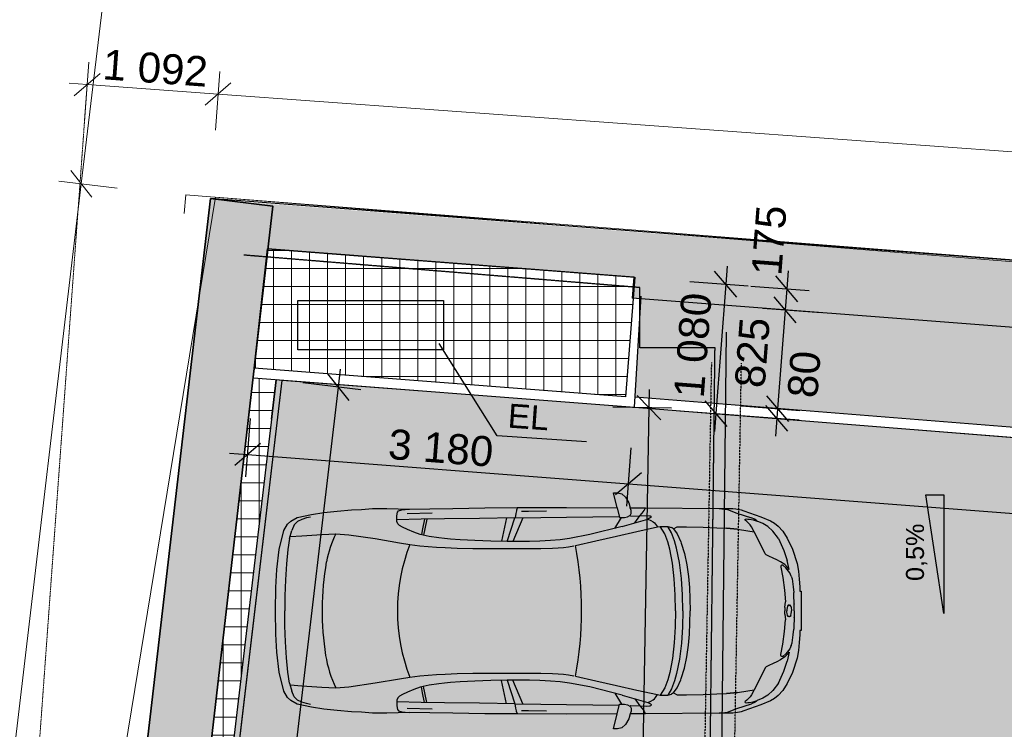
# Model space of a CAD drawing. Header units: millimetres. Extents: x -40276 to 214973, y -147941 to 35228.
# Tile 69 of 256: x -25981 to -17786, y 15300 to 21205. Entities that reach past the tile are written whole.
import ezdxf

# ---------------------------------------------------------------- set-up
doc = ezdxf.new("R2010")
doc.units = ezdxf.units.MM
doc.header["$MEASUREMENT"] = 0
for name, pattern in [('Telekomunikacni vodic', [9.25, 3, -0.75, 3, -0.75, 0.125, -0.75, 0.125, -0.75]), ('čárkovaná 3', [1.5, 1, -0.5]), ('Čárkovaná S', [2.5, 1.5, -1])]:
    doc.linetypes.add(name, pattern=pattern)
for name, color, linetype in [('1._POHLED ZÁPADNÍ_2_0_plochy', 7, 'Continuous'), ('1._POHLED ZÁPADNÍ_2_Anotace - SP', 7, 'Continuous'), ('1._POHLED ZÁPADNÍ_2_BT_ortho', 7, 'Continuous'), ('1._POHLED ZÁPADNÍ_2_Konstrukce - nosné', 7, 'Continuous'), ('1._POHLED ZÁPADNÍ_2_Kóty - SP', 7, 'Continuous'), ('1._POHLED ZÁPADNÍ_2_Nové_0_plochy', 7, 'Continuous'), ('1._POHLED ZÁPADNÍ_2_Nové_3D prvky model', 7, 'Continuous'), ('1._POHLED ZÁPADNÍ_2_Nové_Konstrukce - střechy a skořepiny', 7, 'Continuous'), ('1._POHLED ZÁPADNÍ_2_Nové_Kóty - SP', 7, 'Continuous'), ('1._POHLED ZÁPADNÍ_2_Nové_Situace - terén', 7, 'Continuous'), ('1._POHLED ZÁPADNÍ_2_Nové_TZB - elektroinstalace', 7, 'Continuous'), ('1._POHLED ZÁPADNÍ_2_Nové_TZB - VZT', 7, 'Continuous'), ('1._POHLED ZÁPADNÍ_2_Nové_Výplně - Povrchové', 7, 'Continuous')]:
    doc.layers.add(name, color=color, linetype=linetype)
doc.styles.add('GENEROVANÝ_STYL_1', font='txt')
doc.styles.add('GENEROVANÝ_STYL_2', font='arial.ttf')
pattern_1 = [(45, (0, 0), (-63.6396, 63.6396), []), (90, (-63.64, 63.64), (-81, 0), [0, -54, 0, -81]), (155, (5e-14, 127.28), (34.23208, 73.41093), [0, -39.6, 0, -68.4])]

msp = doc.modelspace()

# ---------------------------------------------------------------- hatches: boundary and pattern name
at = {"layer": '1._POHLED ZÁPADNÍ_2_0_plochy', "linetype": 'Continuous', "lineweight": 0, "true_color": 0xe9fef3}
msp.add_hatch(color=7, dxfattribs=at).paths.add_polyline_path([(-20809.5, 18883.2), (-20859.6, 18064.7), (-11148.1, 17290.4), (-11148.1, 17536.8), (-11148.1, 18097.7), (-11148.1, 18140.1)])
at = {"layer": '1._POHLED ZÁPADNÍ_2_0_plochy', "linetype": 'Continuous', "lineweight": 0, "true_color": 0x3c3525}
msp.add_hatch(color=39, dxfattribs=at).paths.add_polyline_path([(-25869.2, 653), (-25868.1, 309.9), (-22137.4, 321.9), (-22138.5, 646.9), (-20886, 651), (-20713.5, 10463.4), (-18181.9, 10198.5), (-18222.5, 9798.3), (-17178.6, 9692.5), (-17162.7, 9848.9), (-12837.1, 9407.9), (-12818, 11448.1), (-11148.1, 11448.2), (-11147.9, 12036.3), (-10988.1, 12036.3), (-10988.1, 13086.3), (-11147.5, 13086.3), (-11147.1, 13937.2), (-10988.1, 13937.2), (-10988.1, 14849.2), (-11146.8, 14849.2), (-11146.6, 15386.8), (-10988.1, 15386.8), (-10988.1, 16436.8), (-11146.2, 16436.8), (-11145.9, 17210.2), (-20953.2, 17986.9), (-23795.8, 18203.3)])
at = {"layer": '1._POHLED ZÁPADNÍ_2_Konstrukce - nosné', "linetype": 'Continuous', "lineweight": 13, "true_color": 0x6a6a6a}
h = msp.add_hatch(dxfattribs=at)
h.set_pattern_fill('Kámen___štěrk_01_0002', color=251, style=0, pattern_type=2)
h.set_pattern_definition(pattern_1)
h.paths.add_polyline_path([(-24393.2, 19718.7), (-26658.8, 272.7), (-26104.5, 268.7), (-25872.1, 269.4), (-25873.3, 630.1), (-26063, 629.5), (-23874.2, 19653.4)])
h = msp.add_hatch(dxfattribs=at)
h.set_pattern_fill('Kámen___štěrk_01_0002', color=251, style=0, pattern_type=2)
h.set_pattern_definition(pattern_1)
h.paths.add_polyline_path([(-24397.1, 19334.7), (-10937.1, 18299.4), (-10908.3, 18673.3), (-24354.2, 19707.5)])
h = msp.add_hatch(dxfattribs=at)
h.set_pattern_fill('Kámen___štěrk_01_0002', color=251, style=0, pattern_type=2)
h.set_pattern_definition(pattern_1)
h.paths.add_polyline_path([(-20882.4, 18888.9), (-10915.6, 18122.3), (-10902.2, 18296.8), (-20869, 19063.3)])
at = {"layer": '1._POHLED ZÁPADNÍ_2_Nové_0_plochy', "linetype": 'Continuous', "lineweight": 0, "true_color": 0xfee9e9}
msp.add_hatch(color=7, dxfattribs=at).paths.add_polyline_path([(-25875.5, 630.1), (-23795.8, 18203.3), (-23845.5, 18209.1), (-25925.2, 636)])
at = {"layer": '1._POHLED ZÁPADNÍ_2_Nové_Výplně - Povrchové', "linetype": 'Continuous', "lineweight": 20, "true_color": 0xffaaaa}
h = msp.add_hatch(dxfattribs=at)
h.set_pattern_fill('Síť_15x15_0002', color=21, style=0, pattern_type=2)
h.set_pattern_definition([(0, (-22518.67, 18835.74), (0, 150), []), (90, (-22518.67, 18835.74), (-150, 0), [])])
h.paths.add_polyline_path([(-23918.1, 19297.9), (-24029.3, 18304.9), (-20938.7, 18065.9), (-20862, 19062.8)])
h = msp.add_hatch(dxfattribs=at)
h.set_pattern_fill('Síť_15x15_0002', color=21, style=0, pattern_type=2)
h.set_pattern_definition([(0, (-23388.2, 16002.5), (0, 150), []), (90, (-23388.2, 16002.5), (-150, 0), [])])
h.paths.add_polyline_path([(-26060.2, 653), (-25925.2, 636), (-23845.5, 18209.1), (-23795.8, 18203.3), (-22219.9, 18083.3), (-22220.8, 18084.8), (-24038.5, 18225.4)])

# ---------------------------------------------------------------- linework, layer by layer
at = {"layer": '1._POHLED ZÁPADNÍ_2_0_plochy', "color": 254, "linetype": 'čárkovaná 3', "lineweight": 13, "flags": 128}
msp.add_lwpolyline([(-26246.2, 9289.5), (-25419.8, 20665.7)], dxfattribs=at)
at = {"layer": '1._POHLED ZÁPADNÍ_2_0_plochy', "color": 7, "linetype": 'Continuous', "lineweight": 13, "flags": 128}
msp.add_lwpolyline([(-11145.9, 17210.2), (-20953.2, 17986.9), (-23795.8, 18203.3), (-25869.2, 653)], dxfattribs=at)
at = {"layer": '1._POHLED ZÁPADNÍ_2_Anotace - SP', "color": 7, "linetype": 'Continuous', "lineweight": 13}
for p, q in [((-25072.2, 23183.6), (-25468.4, 19839.5)), ((-25406.2, 20852.7), (-25441.5, 20366.5)), ((-25312.8, 20758.2), (-25526.8, 20573.2)), ((-24316.6, 20773.6), (-24351.9, 20287.3)), ((-25419.8, 20665.7), (-25569.4, 20676.6)), ((-24330.2, 20586.6), (-25419.8, 20665.7)), ((-24437.1, 20494.1), (-24223.2, 20679.1)), ((-258.4, 18837.9), (-24330.2, 20586.6)), ((-25380.9, 19728.5), (-25555.9, 19950.6)), ((-25468.4, 19839.5), (-27793.6, 215.5)), ((-25654.6, 19861.6), (-25170.5, 19804.2))]:
    msp.add_line(p, q, dxfattribs=at)
at = {"layer": '1._POHLED ZÁPADNÍ_2_BT_ortho', "color": 142, "linetype": 'Continuous', "lineweight": 20, "true_color": 0x0080c0, "flags": 128}
msp.add_lwpolyline([(-1163.3, 17864.4), (-11029.4, 18683.4), (-24351.8, 19728.1), (-25320.4, 13819.2), (-25595.4, 12086.6)], dxfattribs=at)
at = {"layer": '1._POHLED ZÁPADNÍ_2_Konstrukce - nosné', "color": 251, "linetype": 'Continuous', "lineweight": 13, "true_color": 0x6a6a6a}
for p, q in [((-24598.5, 19748.1), (-24611.1, 19593)), ((-240.4, 17779.1), (-24598.5, 19748.1))]:
    msp.add_line(p, q, dxfattribs=at)
at = {"layer": '1._POHLED ZÁPADNÍ_2_Konstrukce - nosné', "color": 7, "linetype": 'Continuous', "lineweight": 25}
for p, q in [((-10988.1, 18680.1), (-24393.2, 19718.7)), ((-20869.1, 19061.6), (-23918.1, 19297.9)), ((-20869.1, 19061.6), (-20882.4, 18888.9)), ((-10988.1, 18122), (-20882.4, 18888.9))]:
    msp.add_line(p, q, dxfattribs=at)
at = {"layer": '1._POHLED ZÁPADNÍ_2_Konstrukce - nosné', "color": 7, "linetype": 'Continuous', "lineweight": 35, "flags": 128}
msp.add_lwpolyline([(-24393.2, 19718.7), (-26658.8, 272.7), (-26104.5, 268.7), (-25872.1, 269.4), (-25873.3, 630.1), (-26063, 629.5), (-23874.2, 19653.4)], close=True, dxfattribs=at)
at = {"layer": '1._POHLED ZÁPADNÍ_2_Nové_0_plochy', "color": 1, "linetype": 'Continuous', "lineweight": 25}
for p, q in [((-22801.8, 17126.6), (-22772.3, 17130.7)), ((-22772.3, 17130.7), (-22736.2, 17131.9)), ((-21837.1, 17144.9), (-21846.3, 17124.5)), ((-21009.2, 17144.4), (-20989.8, 17063.8)), ((-20891.7, 17122), (-20899.1, 17144)), ((-20784.7, 17120.4), (-20773.8, 17142.8)), ((-20159, 17138.9), (-20090.1, 17129.6)), ((-20090.1, 17129.6), (-20012.8, 17100.1)), ((-23631.9, 17047.3), (-23668.1, 17029.6)), ((-23593.6, 17058.8), (-23631.9, 17047.3)), ((-23561.9, 17064.8), (-23593.6, 17058.8)), ((-22842.4, 17077.7), (-22838, 17106.8)), ((-22841.3, 17030.2), (-22842.4, 17077.7)), ((-22639.6, 17048.3), (-22841.6, 17042.8)), ((-22838, 17106.8), (-22828.1, 17118.7)), ((-22828.1, 17118.7), (-22801.8, 17126.6)), ((-22756.1, 17095.6), (-22548.9, 17102.5)), ((-22445, 17051), (-22639.6, 17048.3)), ((-22611.7, 17048.6), (-22627.9, 16969.5)), ((-22593.6, 17048.9), (-22609.8, 16969.7)), ((-22153.4, 17055.7), (-22445, 17051)), ((-21858.4, 17060.3), (-22153.4, 17055.7)), ((-21930.7, 17059.2), (-21970.5, 16865.1)), ((-21925, 16864.4), (-21859.4, 17060.3)), ((-21793.7, 17061.2), (-21876.7, 16864.2)), ((-21851.9, 17095.3), (-21858.4, 17060.3)), ((-21858.4, 17060.3), (-21429.4, 17066.4)), ((-21847.5, 17119.6), (-21851.9, 17095.3)), ((-21846.8, 17122.7), (-21847.5, 17119.6)), ((-21846.3, 17124.5), (-21846.8, 17122.7)), ((-21804.4, 17116.8), (-21746.9, 17115.4)), ((-21746.9, 17115.4), (-21597.3, 17117.8)), ((-21429.4, 17066.4), (-20992, 17072.4)), ((-21027.8, 16972.6), (-20971.1, 17063.8)), ((-20989.8, 17063.8), (-20947.4, 17063.8)), ((-20966.6, 16987.9), (-20753.5, 17049.3)), ((-20947.4, 17063.8), (-20922.5, 17069.4)), ((-20922.5, 17069.4), (-20903.6, 17078.6)), ((-20903.6, 17078.6), (-20896.6, 17086.2)), ((-20898.3, 17074), (-20901.6, 17080.8)), ((-20898.3, 17074), (-20819, 17076.8)), ((-20896.6, 17086.2), (-20891.8, 17095.7)), ((-20891.8, 17095.7), (-20891.7, 17122)), ((-20860.5, 17018.5), (-20819, 17076.8)), ((-20819, 17076.8), (-20800.2, 17100.1)), ((-20819, 17076.8), (-20761.4, 17078.5)), ((-20800.2, 17100.1), (-20784.7, 17120.4)), ((-20761.4, 17078.5), (-20739.8, 17077.3)), ((-20740.4, 17056.2), (-20753.5, 17049.3)), ((-20753.5, 17049.3), (-20728.6, 17038.6)), ((-20732.6, 17060.3), (-20740.4, 17056.2)), ((-20739.8, 17077.3), (-20734.4, 17076.4)), ((-20734.4, 17076.4), (-20729.1, 17073.6)), ((-20728.5, 17063.2), (-20732.6, 17060.3)), ((-20726.2, 17070.4), (-20729.1, 17073.6)), ((-20728.5, 17063.2), (-20726.1, 17066.9)), ((-20726.1, 17066.9), (-20726.2, 17070.4)), ((-20012.8, 17100.1), (-19891.2, 17061)), ((-19944.5, 17044.6), (-19943.3, 17048.8)), ((-19943.3, 17048.8), (-19932.4, 17051.4)), ((-19932.4, 17051.4), (-19920.1, 17050.2)), ((-19920.1, 17050.2), (-19906.1, 17049.3)), ((-19906.1, 17049.3), (-19877.1, 17043.7)), ((-19866.5, 17049.4), (-19891.2, 17061)), ((-19852.9, 17039.6), (-19866.5, 17049.4)), ((-23696.4, 17002.7), (-23717.6, 16956.1)), ((-23668.1, 17029.6), (-23696.4, 17002.7)), ((-22834.6, 17009.1), (-22841.3, 17030.2)), ((-22820.3, 16996.9), (-22834.6, 17009.1)), ((-22795.7, 16983), (-22820.3, 16996.9)), ((-22754.4, 16962.9), (-22795.7, 16983)), ((-22627.9, 16969.5), (-22637.4, 16920.2)), ((-22609.8, 16969.7), (-22620.2, 16915.8)), ((-20966.6, 16987.9), (-21236.6, 16920.2)), ((-20845, 16946.3), (-20673.2, 16984)), ((-20728.6, 17038.6), (-20708.5, 17026.1)), ((-20708.5, 17026.1), (-20698, 17017.4)), ((-20698, 17017.4), (-20688.2, 17008.3)), ((-20688.2, 17008.3), (-20673.2, 16984)), ((-20673.2, 16984), (-20649.8, 16987.1)), ((-20673.2, 16984), (-20673.2, 16984)), ((-20649.8, 16987.1), (-20621.3, 16989.1)), ((-20611.9, 16926.2), (-20649.8, 16987.1)), ((-20621.3, 16989.1), (-20588.1, 16988.4)), ((-20556.9, 16935.4), (-20588.1, 16988.4)), ((-20588.1, 16988.4), (-20556.4, 16980.5)), ((-20556.4, 16980.5), (-20556.4, 16980.5)), ((-20538.3, 16968), (-20556.4, 16980.5)), ((-20538.3, 16968), (-20509.7, 16986.4)), ((-20538.2, 16968), (-20538.3, 16968)), ((-20538.2, 16968), (-20510.3, 16926.2)), ((-20509.7, 16986.4), (-20431.5, 16984.3)), ((-20431.6, 16984.3), (-20293.8, 16981.8)), ((-20431.5, 16984.3), (-20431.5, 16984.3)), ((-20293.8, 16981.8), (-20179.8, 16977.8)), ((-20179.8, 16977.8), (-20098.6, 16973.6)), ((-20098.6, 16973.6), (-20007.3, 16965.3)), ((-20007.3, 16965.3), (-20098.6, 16973.5)), ((-20007.3, 16965.3), (-19919.8, 16952.5)), ((-19942.5, 17040.1), (-19944.5, 17044.6)), ((-19929.1, 17029.8), (-19942.5, 17040.1)), ((-19916.4, 17017), (-19929.1, 17029.8)), ((-19902.5, 17001), (-19916.4, 17017)), ((-19890, 16984.1), (-19902.5, 17001)), ((-19867, 16942.9), (-19890, 16984.1)), ((-19877.1, 17043.7), (-19858.6, 17037.8)), ((-19858.6, 17037.8), (-19844.1, 17032.8)), ((-19844.1, 17032.8), (-19852.9, 17039.6)), ((-19796.9, 17012.9), (-19844.1, 17032.8)), ((-19755.3, 16987.3), (-19796.9, 17012.9)), ((-19712.7, 16949.5), (-19755.3, 16987.3)), ((-23735.3, 16888.6), (-23749.8, 16796.3)), ((-23735.3, 16888.6), (-23717.6, 16956.1)), ((-23731.3, 16903.6), (-23632.7, 16910.3)), ((-23632.7, 16910.3), (-23467.9, 16920.5)), ((-23467.9, 16920.5), (-23350, 16928.3)), ((-23350, 16928.3), (-23241.2, 16917.7)), ((-23241.2, 16917.7), (-23023.4, 16886.9)), ((-23023.4, 16886.9), (-22821.1, 16852.9)), ((-22700.7, 16940.9), (-22754.4, 16962.9)), ((-22647.5, 16922.8), (-22700.7, 16940.9)), ((-22574.3, 16904.1), (-22647.5, 16922.8)), ((-22492.2, 16893.4), (-22574.3, 16904.1)), ((-22445.7, 16888), (-22492.2, 16893.4)), ((-22397, 16883.2), (-22445.7, 16888)), ((-22314.4, 16877.3), (-22397, 16883.2)), ((-21405, 16886.9), (-21483.1, 16876.5)), ((-21236.6, 16920.2), (-21405, 16886.9)), ((-21187.4, 16868.1), (-21014.1, 16907.7)), ((-21014.1, 16907.7), (-20845, 16946.3)), ((-20587.2, 16861.7), (-20611.9, 16926.2)), ((-20531, 16869.6), (-20556.9, 16935.4)), ((-20510.3, 16926.2), (-20479.8, 16860.6)), ((-19919.8, 16952.5), (-19867, 16942.9)), ((-19814.1, 16840.2), (-19867, 16942.9)), ((-19665.1, 16889.1), (-19712.7, 16949.5)), ((-19665.1, 16889.1), (-19621, 16787.8)), ((-22821.1, 16852.9), (-22733.7, 16838.6)), ((-22733.7, 16838.6), (-22651.7, 16827.7)), ((-22651.7, 16827.7), (-22582.7, 16821.4)), ((-22582.7, 16821.4), (-22512.8, 16816.8)), ((-22512.8, 16816.8), (-22440.8, 16812.6)), ((-22440.8, 16812.6), (-22339.3, 16808.1)), ((-22339.3, 16808.1), (-22210.2, 16804.4)), ((-22194.2, 16871.3), (-22314.4, 16877.3)), ((-22210.2, 16804.4), (-21644.4, 16804.4)), ((-22059.7, 16866.6), (-22194.2, 16871.3)), ((-21925, 16864.4), (-22059.7, 16866.6)), ((-21739.2, 16863.9), (-21925, 16864.4)), ((-21650.9, 16866.8), (-21739.2, 16863.9)), ((-21564, 16870.7), (-21650.9, 16866.8)), ((-21644.4, 16804.4), (-21546.5, 16808)), ((-21483.1, 16876.5), (-21564, 16870.7)), ((-21546.5, 16808), (-21500.4, 16810.4)), ((-21500.4, 16810.4), (-21456.1, 16813.9)), ((-21456.1, 16813.9), (-21412.7, 16819.4)), ((-21412.7, 16819.4), (-21370.2, 16827.3)), ((-21369.7, 16827.5), (-21370.3, 16827.2)), ((-21356.3, 16830.4), (-21187.4, 16868.1)), ((-20569.7, 16800.6), (-20587.2, 16861.7)), ((-20547.7, 16682.1), (-20569.7, 16800.6)), ((-20513.4, 16807.9), (-20531, 16869.6)), ((-20489.4, 16687.4), (-20513.4, 16807.9)), ((-20479.8, 16860.6), (-20475.2, 16848.3)), ((-20475.2, 16848.3), (-20449.1, 16763.4)), ((-19777.4, 16761.9), (-19814.1, 16840.2)), ((-23749.8, 16796.4), (-23761.5, 16677)), ((-20449.1, 16763.4), (-20429.5, 16670.4)), ((-19767.6, 16753.1), (-19777.4, 16761.9)), ((-19746.3, 16740.7), (-19767.6, 16753.1)), ((-19710.9, 16725.6), (-19746.3, 16740.7)), ((-19678.6, 16711.4), (-19710.9, 16725.6)), ((-19621, 16787.8), (-19592.7, 16705.9)), ((-23761.5, 16677), (-23769.4, 16545)), ((-20533.3, 16552.4), (-20547.7, 16682.1)), ((-20473.1, 16555.4), (-20489.4, 16687.4)), ((-20429.5, 16670.4), (-20415.5, 16572)), ((-19647.6, 16694.7), (-19678.6, 16711.4)), ((-19613.5, 16670.6), (-19647.6, 16694.7)), ((-19645.8, 16656.8), (-19646, 16648.5)), ((-19646, 16648.5), (-19628.7, 16563.2)), ((-19642.3, 16663.6), (-19645.8, 16656.8)), ((-19638.7, 16665.9), (-19642.3, 16663.6)), ((-19628.5, 16665.8), (-19638.7, 16665.9)), ((-19603.4, 16644.1), (-19628.5, 16665.8)), ((-19589.8, 16646.3), (-19613.5, 16670.6)), ((-19570.3, 16602.1), (-19603.4, 16644.1)), ((-19575.9, 16630.6), (-19592.7, 16705.9)), ((-19575.9, 16630.6), (-19589.8, 16646.3)), ((-20463.9, 16419.5), (-20473.1, 16555.4)), ((-20415.5, 16572), (-20407.3, 16480)), ((-19628.7, 16563.2), (-19615.1, 16459)), ((-19558.9, 16575.7), (-19570.3, 16602.1)), ((-19558.9, 16575.7), (-19553.2, 16553.6)), ((-23769.4, 16545), (-23773.8, 16411.3)), ((-20525.4, 16418.3), (-20533.3, 16552.4)), ((-20407.3, 16480), (-20402.6, 16387.5)), ((-19553.2, 16553.6), (-19548.5, 16529.2)), ((-19548.5, 16529.2), (-19543, 16487.1)), ((-19543, 16487.1), (-19539.3, 16438.4)), ((-23773.8, 16411.3), (-23775, 16286.3)), ((-20523, 16286.3), (-20525.4, 16418.3)), ((-20461, 16286.3), (-20463.9, 16419.5)), ((-19615.1, 16459), (-19608.7, 16362.2)), ((-19534.6, 16326.3), (-19539.3, 16438.4)), ((-20402.6, 16387.5), (-20401, 16286.3)), ((-19613, 16314.2), (-19608.7, 16362.2)), ((-19613, 16314.2), (-19613, 16285.6)), ((-19594.5, 16310), (-19596.1, 16298.1)), ((-19590.7, 16325.3), (-19594.5, 16310)), ((-19585, 16332.9), (-19590.7, 16325.3)), ((-19580.8, 16334.7), (-19585, 16332.9)), ((-19580.8, 16334.7), (-19572.7, 16334.7)), ((-19568.5, 16332.9), (-19572.7, 16334.7)), ((-19562.8, 16325.3), (-19568.5, 16332.9)), ((-19562.8, 16325.3), (-19559, 16310)), ((-19559, 16310), (-19557.2, 16294.4)), ((-19535.2, 16343.7), (-19535.2, 16343.1)), ((-19535, 16286.3), (-19534.6, 16326.3)), ((-23773.8, 16161.4), (-23775, 16286.3)), ((-20523, 16286.4), (-20525.4, 16154.4)), ((-20461, 16286.3), (-20463.9, 16153.2)), ((-20402.6, 16185.1), (-20401, 16286.3)), ((-19613, 16258.4), (-19613, 16287.1)), ((-19613, 16258.4), (-19608.7, 16210.5)), ((-19596.1, 16298.1), (-19596.7, 16285.6)), ((-19596.1, 16274.6), (-19596.7, 16287.1)), ((-19594.5, 16262.7), (-19596.1, 16274.6)), ((-19590.7, 16247.3), (-19594.5, 16262.7)), ((-19585, 16239.8), (-19590.7, 16247.3)), ((-19580.8, 16238), (-19585, 16239.8)), ((-19580.8, 16238), (-19572.7, 16238)), ((-19568.5, 16239.8), (-19572.7, 16238)), ((-19562.8, 16247.3), (-19568.5, 16239.8)), ((-19562.8, 16247.3), (-19559, 16262.7)), ((-19559, 16262.7), (-19557.2, 16278.3)), ((-19557.2, 16294.4), (-19557.2, 16286.3)), ((-19557.2, 16278.3), (-19557.2, 16286.3)), ((-19534.6, 16246.4), (-19539.3, 16134.3)), ((-19535.2, 16229), (-19535.2, 16229.6)), ((-19535, 16286.3), (-19534.6, 16246.4)), ((-23769.4, 16027.6), (-23773.8, 16161.4)), ((-20525.4, 16154.4), (-20533.3, 16020.2)), ((-20463.9, 16153.2), (-20473.1, 16017.3)), ((-20407.3, 16092.6), (-20402.6, 16185.1)), ((-19615.1, 16113.7), (-19608.7, 16210.5)), ((-20415.5, 16000.7), (-20407.3, 16092.6)), ((-19628.7, 16009.5), (-19615.1, 16113.7)), ((-19548.5, 16043.5), (-19543, 16085.6)), ((-19543, 16085.6), (-19539.3, 16134.3)), ((-23761.5, 15895.7), (-23769.4, 16027.6)), ((-20533.3, 16020.2), (-20547.7, 15890.6)), ((-20473.1, 16017.3), (-20489.4, 15885.3)), ((-20429.5, 15902.3), (-20415.5, 16000.7)), ((-19646, 15924.2), (-19628.7, 16009.5)), ((-19558.9, 15997), (-19570.3, 15970.5)), ((-19558.9, 15997), (-19553.2, 16019.1)), ((-19553.2, 16019.1), (-19548.5, 16043.5)), ((-20449.1, 15809.3), (-20429.5, 15902.3)), ((-19613.5, 15902.1), (-19647.6, 15877.9)), ((-19645.8, 15915.8), (-19646, 15924.2)), ((-19642.3, 15909), (-19645.8, 15915.8)), ((-19638.7, 15906.7), (-19642.3, 15909)), ((-19628.5, 15906.9), (-19638.7, 15906.7)), ((-19603.4, 15928.5), (-19628.5, 15906.9)), ((-19589.8, 15926.4), (-19613.5, 15902.1)), ((-19570.3, 15970.5), (-19603.4, 15928.5)), ((-19575.9, 15942.1), (-19592.7, 15866.8)), ((-19575.9, 15942.1), (-19589.8, 15926.4)), ((-23749.8, 15776.3), (-23761.5, 15895.7)), ((-20547.7, 15890.6), (-20569.7, 15772.1)), ((-20489.4, 15885.3), (-20513.4, 15764.7)), ((-19767.6, 15819.6), (-19777.4, 15810.8)), ((-19746.3, 15831.9), (-19767.6, 15819.6)), ((-19710.9, 15847.1), (-19746.3, 15831.9)), ((-19678.6, 15861.2), (-19710.9, 15847.1)), ((-19647.6, 15877.9), (-19678.6, 15861.2)), ((-19621, 15784.9), (-19592.7, 15866.8)), ((-23735.3, 15684.1), (-23749.8, 15776.3)), ((-22733.7, 15734), (-22651.7, 15745)), ((-22651.7, 15745), (-22582.7, 15751.3)), ((-22582.7, 15751.3), (-22512.8, 15755.9)), ((-22512.8, 15755.9), (-22440.8, 15760)), ((-22440.8, 15760), (-22339.3, 15764.5)), ((-22339.3, 15764.5), (-22210.2, 15768.2)), ((-22210.2, 15768.2), (-21644.4, 15768.3)), ((-21644.4, 15768.3), (-21546.5, 15764.7)), ((-21546.5, 15764.7), (-21500.4, 15762.3)), ((-21500.4, 15762.3), (-21456.1, 15758.7)), ((-21456.1, 15758.7), (-21412.7, 15753.3)), ((-21412.7, 15753.3), (-21370.2, 15745.4)), ((-21369.7, 15745.2), (-21370.3, 15745.4)), ((-21356.3, 15742.3), (-21187.4, 15704.6)), ((-20569.7, 15772.1), (-20587.2, 15710.9)), ((-20513.4, 15764.7), (-20531, 15703.1)), ((-20475.2, 15724.3), (-20449.1, 15809.3)), ((-19777.4, 15810.8), (-19814.1, 15732.5)), ((-19665.1, 15683.5), (-19621, 15784.9)), ((-23735.3, 15684.1), (-23717.6, 15616.6)), ((-23731.3, 15669.1), (-23632.7, 15662.4)), ((-23632.7, 15662.4), (-23467.9, 15652.2)), ((-23350, 15644.4), (-23241.2, 15655)), ((-23241.2, 15655), (-23023.4, 15685.8)), ((-23023.4, 15685.8), (-22821.1, 15719.7)), ((-22821.1, 15719.7), (-22733.7, 15734)), ((-22574.3, 15668.5), (-22647.5, 15649.9)), ((-22609.8, 15603), (-22620.2, 15656.8)), ((-22492.2, 15679.2), (-22574.3, 15668.5)), ((-22445.7, 15684.7), (-22492.2, 15679.2)), ((-22397, 15689.5), (-22445.7, 15684.7)), ((-22314.4, 15695.3), (-22397, 15689.5)), ((-22194.2, 15701.3), (-22314.4, 15695.3)), ((-22059.7, 15706), (-22194.2, 15701.3)), ((-21925, 15708.3), (-22059.7, 15706)), ((-21930.7, 15513.5), (-21970.5, 15707.5)), ((-21739.2, 15708.8), (-21925, 15708.3)), ((-21925, 15708.3), (-21859.4, 15512.4)), ((-21793.7, 15511.4), (-21876.7, 15708.4)), ((-21650.9, 15705.9), (-21739.2, 15708.8)), ((-21564, 15701.9), (-21650.9, 15705.9)), ((-21483.1, 15696.2), (-21564, 15701.9)), ((-21405, 15685.7), (-21483.1, 15696.2)), ((-21236.6, 15652.5), (-21405, 15685.7)), ((-21187.4, 15704.6), (-21014.1, 15665)), ((-21014.1, 15665), (-20845, 15626.4)), ((-20587.2, 15710.9), (-20611.9, 15646.4)), ((-20531, 15703.1), (-20556.9, 15637.2)), ((-20510.3, 15646.5), (-20479.8, 15712.1)), ((-20479.8, 15712.1), (-20475.2, 15724.3)), ((-19814.1, 15732.5), (-19867, 15629.8)), ((-19665.1, 15683.5), (-19712.7, 15623.2)), ((-23696.4, 15569.9), (-23717.6, 15616.6)), ((-23467.9, 15652.2), (-23350, 15644.4)), ((-22820.3, 15575.7), (-22834.6, 15563.5)), ((-22795.7, 15589.7), (-22820.3, 15575.7)), ((-22754.4, 15609.8), (-22795.7, 15589.7)), ((-22700.7, 15631.8), (-22754.4, 15609.8)), ((-22647.5, 15649.9), (-22700.7, 15631.8)), ((-22627.9, 15603.2), (-22637.4, 15652.5)), ((-22611.7, 15524), (-22627.9, 15603.2)), ((-22593.6, 15523.8), (-22609.8, 15603)), ((-20966.6, 15584.7), (-21236.6, 15652.5)), ((-21027.8, 15600.1), (-20971.1, 15508.9)), ((-20966.6, 15584.7), (-20753.5, 15523.4)), ((-20845, 15626.4), (-20673.2, 15588.7)), ((-20688.2, 15564.4), (-20673.2, 15588.7)), ((-20673.2, 15588.7), (-20649.8, 15585.6)), ((-20673.2, 15588.7), (-20673.2, 15588.7)), ((-20611.9, 15646.4), (-20649.8, 15585.6)), ((-20649.8, 15585.6), (-20621.3, 15583.6)), ((-20621.3, 15583.6), (-20588.1, 15584.3)), ((-20556.9, 15637.2), (-20588.1, 15584.3)), ((-20588.1, 15584.3), (-20556.4, 15592.1)), ((-20538.3, 15604.6), (-20556.4, 15592.1)), ((-20556.4, 15592.1), (-20556.4, 15592.2)), ((-20538.2, 15604.6), (-20538.3, 15604.6)), ((-20538.3, 15604.6), (-20509.7, 15586.3)), ((-20538.2, 15604.6), (-20510.3, 15646.5)), ((-20509.7, 15586.3), (-20431.5, 15588.3)), ((-20431.6, 15588.3), (-20293.8, 15590.8)), ((-20431.5, 15588.3), (-20431.5, 15588.3)), ((-20293.8, 15590.8), (-20179.8, 15594.9)), ((-20179.8, 15594.9), (-20098.6, 15599.1)), ((-20098.6, 15599.1), (-20007.3, 15607.3)), ((-20007.3, 15607.3), (-20098.6, 15599.1)), ((-20007.3, 15607.3), (-19919.8, 15620.1)), ((-19919.8, 15620.1), (-19867, 15629.8)), ((-19902.5, 15571.7), (-19916.4, 15555.7)), ((-19890, 15588.5), (-19902.5, 15571.7)), ((-19867, 15629.8), (-19890, 15588.5)), ((-19755.3, 15585.3), (-19796.9, 15559.8)), ((-19712.7, 15623.2), (-19755.3, 15585.3)), ((-23668.1, 15543.1), (-23696.4, 15569.9)), ((-23631.9, 15525.4), (-23668.1, 15543.1)), ((-23593.6, 15513.8), (-23631.9, 15525.4)), ((-23561.9, 15507.8), (-23593.6, 15513.8)), ((-22841.3, 15542.4), (-22842.4, 15494.9)), ((-22842.4, 15494.9), (-22838, 15465.9)), ((-22639.6, 15524.4), (-22841.6, 15529.9)), ((-22834.6, 15563.5), (-22841.3, 15542.4)), ((-22445, 15521.7), (-22639.6, 15524.4)), ((-22153.4, 15517), (-22445, 15521.7)), ((-21858.4, 15512.3), (-22153.4, 15517)), ((-21858.4, 15512.3), (-21429.4, 15506.3)), ((-21851.9, 15477.4), (-21858.4, 15512.3)), ((-21429.4, 15506.3), (-20992, 15500.3)), ((-21009.2, 15428.3), (-20989.8, 15508.9)), ((-20989.8, 15508.9), (-20947.4, 15508.9)), ((-20947.4, 15508.9), (-20922.5, 15503.3)), ((-20922.5, 15503.3), (-20903.6, 15494.1)), ((-20903.6, 15494.1), (-20896.6, 15486.5)), ((-20898.3, 15498.6), (-20901.6, 15491.9)), ((-20898.3, 15498.6), (-20819, 15495.8)), ((-20860.5, 15554.2), (-20819, 15495.8)), ((-20819, 15495.8), (-20800.2, 15472.5)), ((-20819, 15495.8), (-20761.4, 15494.1)), ((-20761.4, 15494.1), (-20739.8, 15495.3)), ((-20753.5, 15523.4), (-20728.6, 15534.1)), ((-20740.4, 15516.5), (-20753.5, 15523.4)), ((-20732.6, 15512.4), (-20740.4, 15516.5)), ((-20739.8, 15495.3), (-20734.4, 15496.3)), ((-20734.4, 15496.3), (-20729.1, 15499)), ((-20728.5, 15509.5), (-20732.6, 15512.4)), ((-20726.2, 15502.3), (-20729.1, 15499)), ((-20728.6, 15534.1), (-20708.5, 15546.6)), ((-20728.5, 15509.5), (-20726.1, 15505.8)), ((-20726.1, 15505.8), (-20726.2, 15502.3)), ((-20708.5, 15546.6), (-20698, 15555.2)), ((-20698, 15555.2), (-20688.2, 15564.4)), ((-20012.8, 15472.6), (-19891.2, 15511.6)), ((-19942.5, 15532.6), (-19944.5, 15528)), ((-19944.5, 15528), (-19943.3, 15523.8)), ((-19943.3, 15523.8), (-19932.4, 15521.3)), ((-19929.1, 15542.9), (-19942.5, 15532.6)), ((-19932.4, 15521.3), (-19920.1, 15522.5)), ((-19916.4, 15555.7), (-19929.1, 15542.9)), ((-19920.1, 15522.5), (-19906.1, 15523.4)), ((-19906.1, 15523.4), (-19877.1, 15528.9)), ((-19866.5, 15523.2), (-19891.2, 15511.6)), ((-19877.1, 15528.9), (-19858.6, 15534.9)), ((-19852.9, 15533), (-19866.5, 15523.2)), ((-19858.6, 15534.9), (-19844.1, 15539.9)), ((-19844.1, 15539.9), (-19852.9, 15533)), ((-19796.9, 15559.8), (-19844.1, 15539.9)), ((-22838, 15465.9), (-22828.1, 15453.9)), ((-22828.1, 15453.9), (-22801.8, 15446.1)), ((-22801.8, 15446.1), (-22772.3, 15442)), ((-22772.3, 15442), (-22736.2, 15440.8)), ((-22756.1, 15477.1), (-22548.9, 15470.1)), ((-21847.5, 15453.1), (-21851.9, 15477.4)), ((-21846.8, 15450), (-21847.5, 15453.1)), ((-21846.3, 15448.2), (-21846.8, 15450)), ((-21837.1, 15427.8), (-21846.3, 15448.2)), ((-21804.4, 15455.9), (-21746.9, 15457.3)), ((-21746.9, 15457.3), (-21597.3, 15454.8)), ((-20891.7, 15450.7), (-20899.1, 15428.7)), ((-20896.6, 15486.5), (-20891.8, 15476.9)), ((-20891.8, 15476.9), (-20891.7, 15450.7)), ((-20800.2, 15472.5), (-20784.7, 15452.3)), ((-20784.7, 15452.3), (-20773.8, 15429.9)), ((-20159, 15433.8), (-20090.1, 15443)), ((-20090.1, 15443), (-20012.8, 15472.6)), ((-20062.9, 15453.4), (-20061.9, 15453.5))]:
    msp.add_line(p, q, dxfattribs=at)
at = {"layer": '1._POHLED ZÁPADNÍ_2_Nové_0_plochy', "color": 1, "linetype": 'Continuous', "lineweight": 25, "flags": 128}
for points in [[(-25875.5, 630.1), (-23795.8, 18203.3), (-23845.5, 18209.1), (-25925.2, 636)], [(-23450.1, 17103.6), (-23339.3, 17116.6), (-23218.7, 17127.4), (-23135.2, 17130.9), (-23045.4, 17137), (-22991, 17138.6), (-22926.7, 17138.7), (-22736.2, 17131.9), (-22567, 17133.9), (-22376.3, 17138), (-22110.5, 17142.5), (-21837.1, 17144.9), (-21430.9, 17146.7), (-21009.2, 17144.4), (-21038.1, 17269.6), (-21005.9, 17269.6), (-20970.1, 17261.2), (-20940.1, 17231.3), (-20912.4, 17183.9), (-20899.1, 17144), (-20847.1, 17143.8), (-20773.8, 17142.8), (-20159, 17138.9), (-20111.3, 17139), (-20075.6, 17138.9), (-20044.5, 17138.4), (-20021.8, 17135.7), (-19977.4, 17126), (-19953.4, 17119.4), (-19812.7, 17068.9), (-19731.1, 17033.9), (-19697.9, 17014.7), (-19668.4, 16992), (-19629.7, 16949.7), (-19592.5, 16889.9), (-19548.6, 16799.1), (-19509.5, 16679.4), (-19498.7, 16617.3), (-19492.5, 16550.1), (-19488.7, 16486.2), (-19487.6, 16451.3), (-19477.5, 16451.3), (-19477.5, 16121.4), (-19487.6, 16121.4), (-19488.7, 16086.4), (-19492.5, 16022.6), (-19498.7, 15955.4), (-19509.5, 15893.2), (-19548.6, 15773.6), (-19592.5, 15682.7), (-19629.7, 15623), (-19668.4, 15580.7), (-19697.9, 15558), (-19731.1, 15538.7), (-19812.7, 15503.8), (-19953.4, 15453.3), (-19977.4, 15446.7), (-20021.8, 15436.9), (-20044.5, 15434.3), (-20075.6, 15433.8), (-20111.3, 15433.7), (-20159, 15433.8), (-20773.8, 15429.9), (-20847.1, 15428.9), (-20899.1, 15428.7), (-20912.4, 15388.8), (-20940.1, 15341.3), (-20970.1, 15311.4), (-21005.9, 15303.1), (-21038.1, 15303.1), (-21009.2, 15428.3), (-21430.9, 15426), (-21837.1, 15427.8), (-22110.5, 15430.2), (-22376.3, 15434.7), (-22567, 15438.7), (-22736.2, 15440.8), (-22926.7, 15434), (-22991, 15434), (-23045.4, 15435.7), (-23135.2, 15441.7), (-23218.7, 15445.3), (-23339.3, 15456.1), (-23450.1, 15469.1), (-23552.2, 15485.3), (-23673.3, 15510.5), (-23724.7, 15539.3), (-23751.8, 15564.5), (-23782, 15618.6), (-23822, 15775.3), (-23841.7, 15941.4), (-23849.9, 16091.7), (-23852.4, 16286.3), (-23849.9, 16481), (-23841.7, 16631.3), (-23822, 16797.3), (-23782, 16954.1), (-23751.8, 17008.1), (-23724.7, 17033.4), (-23673.3, 17062.1), (-23552.2, 17087.4)]]:
    msp.add_lwpolyline(points, close=True, dxfattribs=at)
at = {"layer": '1._POHLED ZÁPADNÍ_2_Nové_0_plochy', "color": 1, "linetype": 'Continuous', "lineweight": 25}
for centre, radius, start, end in [((-22474.1, 16504), 973.2, 154.15445, 168.76947), ((-21317.2, 16286.3), 1520.4, 158.69921, 201.30079), ((-24212.2, 16286.3), 2907.3, 349.2142, 10.7858), ((-21110.6, 16288.1), 2354, 170.07771, 189.1196), ((-22474.1, 16068.7), 973.2, 189.08827, 205.84555)]:
    msp.add_arc(centre, radius, start, end, dxfattribs=at)
at = {"layer": '1._POHLED ZÁPADNÍ_2_Nové_3D prvky model', "color": 1, "linetype": 'Continuous', "lineweight": 25, "flags": 128}
for points in [[(-23884.3, 17881.1), (-23845.5, 18209.1), (-25925.2, 636)], [(-25875.5, 630.1), (-23795.8, 18203.3)]]:
    msp.add_lwpolyline(points, dxfattribs=at)
msp.add_lwpolyline([(-18289.7, 17251.3), (-18289.7, 16263.7), (-18440.4, 17251.3)], close=True, dxfattribs=at)
at = {"layer": '1._POHLED ZÁPADNÍ_2_Nové_Konstrukce - střechy a skořepiny', "color": 1, "linetype": 'Continuous', "lineweight": 25, "flags": 128}
msp.add_lwpolyline([(-23918.1, 19297.9), (-20862, 19062.8), (-20938.7, 18065.9), (-24029.3, 18304.9)], close=True, dxfattribs=at)
at = {"layer": '1._POHLED ZÁPADNÍ_2_Nové_Kóty - SP', "color": 1, "linetype": 'Continuous', "lineweight": 25}
for p, q in [((-20013, 18897.2), (-20197.1, 19112)), ((-20093.5, 19154.1), (-20105, 19004.6)), ((-19585.5, 19115.1), (-19597, 18965.5)), ((-20404.1, 19027.6), (-19918.1, 18990.2)), ((-19505, 18858.1), (-19689, 19072.9)), ((-20105, 19004.6), (-20187.8, 17927.8)), ((-19896.1, 18988.5), (-19410, 18951.1)), ((-19597, 18965.5), (-19610.4, 18791)), ((-19518.4, 18683.6), (-19702.5, 18898.4)), ((-19797.4, 18805.4), (-19311.3, 18768)), ((-19610.4, 18791), (-19673.7, 17968.6)), ((-23327.9, 18147.9), (-23310.2, 18296.8)), ((-23240.3, 18036.8), (-23415.4, 18258.9)), ((-25406.8, 581.4), (-23327.9, 18147.9)), ((-23141.7, 18125.8), (-23625.8, 18183.1)), ((-20741.5, 18127.8), (-20744.2, 17977.8)), ((-20645.9, 17876), (-20842.4, 18079.5)), ((-20279.9, 18035.2), (-20095.8, 17820.5)), ((-19765.7, 18075.9), (-19581.6, 17861.2)), ((-21044.1, 17983.1), (-20556.7, 17974.5)), ((-20744.2, 17977.8), (-20876.2, 10466.3)), ((-20487, 17950.8), (-20000.9, 17913.5)), ((-19972.8, 17991.6), (-19486.7, 17954.2)), ((-19587.8, 17781.4), (-19771.8, 17996.1)), ((-19673.7, 17968.6), (-19679.8, 17888.8)), ((-24098.9, 17400.3), (-24061.5, 17886.3)), ((-20187.8, 17927.8), (-20199.4, 17778.3)), ((-19978.9, 17911.8), (-19492.9, 17874.4)), ((-19679.8, 17888.8), (-19691.3, 17739.2)), ((-23977.1, 17679.3), (-24191.9, 17495.2)), ((-20928.1, 17156.4), (-20890.8, 17642.5)), ((-24234.1, 17598.7), (-24084.5, 17587.2)), ((-24084.5, 17587.2), (-20913.8, 17343.4)), ((-20806.4, 17435.4), (-21021.1, 17251.3)), ((-20913.8, 17343.4), (-11197.4, 16596))]:
    msp.add_line(p, q, dxfattribs=at)
at = {"layer": '1._POHLED ZÁPADNÍ_2_Nové_Situace - terén', "color": 1, "linetype": 'Continuous', "lineweight": 25}
for p, q in [((-23666.1, 18867.9), (-22455.3, 18867.9)), ((-23666.1, 18458.5), (-23666.1, 18867.9)), ((-22455.3, 18867.9), (-22455.3, 18458.5)), ((-22455.3, 18458.5), (-23666.1, 18458.5))]:
    msp.add_line(p, q, dxfattribs=at)
at = {"layer": '1._POHLED ZÁPADNÍ_2_Nové_TZB - elektroinstalace', "color": 1, "linetype": 'Telekomunikacni vodic', "lineweight": 25, "flags": 128}
for points in [[(-15496.7, 1100.8), (-15568.9, 1100.8), (-15568.9, 5100.8), (-16068.9, 5100.8), (-16068.9, 9600.8), (-20293.9, 10035.8), (-20193.9, 18475.8), (-20818.9, 18475.8), (-20818.9, 18975.8), (-24116.7, 19246.5)], [(-15496.7, 1100.8), (-15568.9, 1100.8), (-15568.9, 5100.8), (-16068.9, 5100.8), (-16068.9, 9600.8), (-20293.9, 10035.8), (-20193.9, 18475.8), (-20818.9, 18475.8), (-20818.9, 18975.8), (-24116.7, 19246.5)], [(-19818.9, 9403.6), (-19818.9, 9988.3), (-20293.9, 10035.8), (-20193.9, 18475.8)], [(-19818.9, 9403.6), (-19818.9, 9988.3), (-20293.9, 10035.8), (-20193.9, 18475.8)]]:
    msp.add_lwpolyline(points, dxfattribs=at)
at = {"layer": '1._POHLED ZÁPADNÍ_2_Nové_TZB - elektroinstalace', "color": 1, "linetype": 'Continuous', "lineweight": 25, "flags": 128}
msp.add_lwpolyline([(-19693.9, 9975.8), (-20193.9, 10025.8), (-20097.1, 18606.1)], dxfattribs=at)
msp.add_lwpolyline([(-19693.9, 9975.8), (-20193.9, 10025.8), (-20097.1, 18606.1)], dxfattribs=at)
at = {"layer": '1._POHLED ZÁPADNÍ_2_Nové_TZB - elektroinstalace', "color": 1, "linetype": 'Čárkovaná S', "lineweight": 25, "flags": 128}
for points in [[(-20224.1, 18352.4), (-20363.7, 10353.6)], [(-20113.8, 10349.2), (-19974.1, 18348)]]:
    msp.add_lwpolyline(points, dxfattribs=at)
at = {"layer": '1._POHLED ZÁPADNÍ_2_Nové_TZB - VZT', "color": 1, "linetype": 'Continuous', "lineweight": 25}
for p, q in [((-20864.8, 17979.9), (-20808.1, 18904.8)), ((-22006.4, 17743.1), (-22488.9, 18511.9)), ((-24035.5, 18225.1), (-20864.8, 17979.9)), ((-11145.9, 17290.2), (-20859.6, 18064.7)), ((-20864.8, 17979.9), (-11145.9, 17210.2)), ((-21263.4, 17691.4), (-22006.4, 17743.1))]:
    msp.add_line(p, q, dxfattribs=at)

# ---------------------------------------------------------------- texts
at = {"layer": '1._POHLED ZÁPADNÍ_2_Anotace - SP', "color": 7, "linetype": 'Continuous', "lineweight": 13, "insert": (-25297.6, 20707), "char_height": 250, "width": 854.858, "attachment_point": 7, "rotation": 355.84521, "style": 'GENEROVANÝ_STYL_2'}
msp.add_mtext('\\A1;{\\pql;\\fArial|b0|i0|c0|p38;1\xa0092}', dxfattribs=at)
at = {"layer": '1._POHLED ZÁPADNÍ_2_Anotace - SP', "color": 1, "linetype": 'Continuous', "lineweight": 25, "attachment_point": 5, "style": 'GENEROVANÝ_STYL_1'}
for s, insert, char_height, rotation in [('\\A1;{\\pqc;\\fArial|b0|i0|c238|p38;EL}', (-21746.6, 17899.7), 200, 356.02125), ('\\A1;{\\pqc;\\fArial|b0|i0|c238|p38;0,5%}', (-18515.8, 16773.4), 150, 90)]:
    msp.add_mtext(s, dxfattribs=dict(at, insert=insert, char_height=char_height, rotation=rotation))
at = {"layer": '1._POHLED ZÁPADNÍ_2_Kóty - SP', "color": 1, "linetype": 'Continuous', "lineweight": 25, "char_height": 250, "attachment_point": 7, "style": 'GENEROVANÝ_STYL_2'}
for s, insert, width, rotation in [('\\A1;{\\pql;\\fArial|b0|i0|c0|p38;175}', (-19639.2, 19069), 569.145, 85.60183), ('\\A1;{\\pql;\\fArial|b0|i0|c0|p38;1\xa0080}', (-20285.1, 18050.8), 854.858, 85.60183), ('\\A1;{\\pql;\\fArial|b0|i0|c0|p38;825}', (-19778.4, 18134.8), 569.145, 85.60183), ('\\A1;{\\pql;\\fArial|b0|i0|c0|p38;80}', (-19339.9, 18051), 379.43, 85.60183), ('\\A1;{\\pql;\\fArial|b0|i0|c0|p38;3\xa0180}', (-22921.5, 17547.9), 854.858, 355.60183)]:
    msp.add_mtext(s, dxfattribs=dict(at, insert=insert, width=width, rotation=rotation))

doc.saveas('drawing.dxf')
